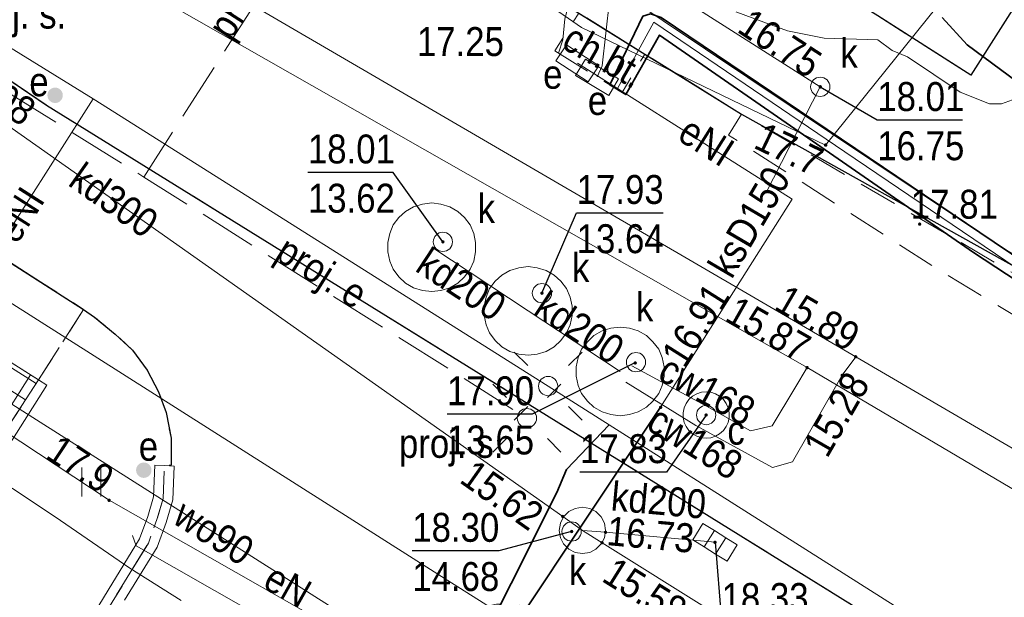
# Model space of a CAD drawing. Header units: metres. Extents: x 6530877 to 6534102, y 6042175 to 6045327.
# Tile 38 of 76: x 6532960 to 6532985, y 6044120 to 6044135. Entities that reach past the tile are written whole.
import ezdxf
from ezdxf.enums import TextEntityAlignment as Align

# ---------------------------------------------------------------- set-up
doc = ezdxf.new("R2010")
doc.units = ezdxf.units.M
doc.header["$MEASUREMENT"] = 0
doc.linetypes.add('1.0_0.5', pattern=[1.5, 1, -0.5])
doc.linetypes.add('1.5_0.5', pattern=[2, 1.5, -0.5])
doc.layers.get('0').update_dxf_attribs({"color": 2, "linetype": 'CONTINUOUS', "lineweight": 5})
for name, color, linetype in [('chodnik', 7, 'CONTINUOUS'), ('chodnik-Atr17', 7, 'CONTINUOUS'), ('elektroenergetyczne urządzenie techniczne', 7, 'CONTINUOUS'), ('elektroenergetyczne urządzenie techniczne-Atr17', 7, 'CONTINUOUS'), ('jezdnia', 7, 'CONTINUOUS'), ('komora podziemna', 7, 'CONTINUOUS'), ('kratka ściekowa', 7, 'CONTINUOUS'), ('krawężnik', 7, 'CONTINUOUS'), ('latarnia', 7, 'CONTINUOUS'), ('latarnia - ob. projektowany', 7, 'CONTINUOUS'), ('latarnia - ob. projektowany-Atr17', 7, 'CONTINUOUS'), ('obudowa ochronna przewodu', 7, 'CONTINUOUS'), ('pikieta sztuczna', 7, 'CONTINUOUS'), ('pikieta sztuczna-Atr2', 7, 'CONTINUOUS'), ('przewód ciepłowniczy', 7, 'CONTINUOUS'), ('przewód ciepłowniczy-Atr1', 7, 'CONTINUOUS'), ('przewód elektroenergetyczny podziemny', 7, 'CONTINUOUS'), ('przewód elektroenergetyczny podziemny - ob. projektowany', 7, 'CONTINUOUS'), ('przewód elektroenergetyczny podziemny - ob. projektowany-Atr1', 7, 'CONTINUOUS'), ('przewód elektroenergetyczny podziemny-Atr1', 7, 'CONTINUOUS'), ('przewód kanalizacyjny', 7, 'CONTINUOUS'), ('przewód kanalizacyjny-Atr1', 7, 'CONTINUOUS'), ('przewód telekomunikacyjny podziemny', 7, 'CONTINUOUS'), ('przewód wodociągowy', 7, 'CONTINUOUS'), ('przewód wodociągowy-Atr1', 7, 'CONTINUOUS'), ('rzędna', 7, 'CONTINUOUS'), ('rzędna-Atr2', 7, 'CONTINUOUS'), ('rzędna-Atr3', 7, 'CONTINUOUS'), ('schody w ciągu komunikacyjnym', 7, 'CONTINUOUS'), ('szafa elektroenergetyczna lub kontener', 7, 'CONTINUOUS'), ('szafa elektroenergetyczna lub kontener-Atr17', 7, 'CONTINUOUS'), ('trawnik', 7, 'CONTINUOUS'), ('właz do komory lub kanału - okrągły', 7, 'CONTINUOUS'), ('właz do komory lub kanału - okrągły-Atr17', 7, 'CONTINUOUS'), ('ściana oporowa (linia)', 7, 'CONTINUOUS')]:
    doc.layers.add(name, color=color, linetype=linetype)
doc.styles.get("Standard").update_dxf_attribs({"font": 'Working1250', "width": 0.75})
doc.linetypes.add('otdn_500', pattern='A,5,0,[21,ksztalty.shx,S=0.5,R=0,X=-1,Y=0]', length=5)

# ---------------------------------------------------------------- blocks, each defined once
blk = doc.blocks.new('US22')
at = {"color": 0, "linetype": 'Continuous', "lineweight": 13}
blk.add_circle((0, 0), 0.25, dxfattribs=at)
blk = doc.blocks.new('PW01')
at = {"linetype": 'Continuous', "lineweight": 13}
h = blk.add_hatch(color=0, dxfattribs=at)
edge = h.paths.add_edge_path()
edge.add_arc((0, 0), 0.045, 0, 360)
blk = doc.blocks.new('US18')
at = {"color": 0, "linetype": 'Continuous', "lineweight": 13}
for p, q in [((-0.5, -0.25), (-0.5, 0.25)), ((-0.5, 0.25), (0.5, 0.25)), ((0.5, -0.25), (0.5, 0.25)), ((-0.5, -0.25), (0.5, -0.25))]:
    blk.add_line(p, q, dxfattribs=at)
blk = doc.blocks.new('US05')
at = {"color": 0, "linetype": 'Continuous', "lineweight": 13}
for p, q in [((-0.525, -0.25), (-0.525, 0.25)), ((-0.525, 0.25), (-0.175, 0.25)), ((-0.175, -0.25), (-0.175, 0.25)), ((-0.175, 0.25), (0.175, 0.25)), ((0.175, -0.25), (0.175, 0.25)), ((0.175, 0.25), (0.525, 0.25)), ((0.525, -0.25), (0.525, 0.25)), ((-0.525, -0.25), (-0.175, -0.25)), ((-0.175, -0.25), (0.175, -0.25)), ((0.175, -0.25), (0.525, -0.25))]:
    blk.add_line(p, q, dxfattribs=at)
blk = doc.blocks.new('SM01')
at = {"color": 0, "linetype": 'Continuous', "lineweight": 13}
for p, q in [((-0.53, 0.531), (-0.883, 0.884)), ((0.531, 0.531), (0.884, 0.884)), ((-0.53, -0.53), (-0.883, -0.883)), ((0.531, -0.53), (0.884, -0.883))]:
    blk.add_line(p, q, dxfattribs=at)
blk.add_circle((0, 0), 0.25, dxfattribs=at)
blk = doc.blocks.new('US25')
at = {"linetype": 'Continuous', "lineweight": 0}
h = blk.add_hatch(color=0, dxfattribs=at)
edge = h.paths.add_edge_path()
edge.add_arc((0, 0), 0.2, 0, 360)
blk = doc.blocks.new('TU04')
at = {"color": 0, "linetype": 'Continuous', "lineweight": 13}
for p, q in [((0, 0), (0, 0.75)), ((0.5, 0), (0.5, 0.75))]:
    blk.add_line(p, q, dxfattribs=at)

msp = doc.modelspace()

# ---------------------------------------------------------------- linework, layer by layer
at = {"layer": 'chodnik', "color": 7, "linetype": '1.0_0.5', "lineweight": 18, "flags": 128}
msp.add_lwpolyline([(6533016, 6044109.01), (6533022.91, 6044120.13), (6533032.53, 6044113.92), (6533033.37, 6044115.3), (6533023.76, 6044121.51), (6533036.11, 6044141.41), (6533036.95, 6044142.75), (6533043.16, 6044152.54), (6533053.52, 6044146.04), (6533054.18, 6044142.79), (6533055.75, 6044142.51), (6533054.62, 6044147.87), (6533054.25, 6044147.27), (6533031.03, 6044161.94), (6533030.18, 6044162.43), (6533024.97, 6044165.61), (6533025.08, 6044165.81), (6533024.44, 6044166.23), (6533023.86, 6044165.35), (6533028.19, 6044162.39), (6533028.01, 6044162.08), (6533041.86, 6044153.35), (6533036, 6044144.12), (6533035.62, 6044144.37), (6533034.09, 6044141.91), (6533034.47, 6044141.67), (6533022.8, 6044122.86), (6533022.37, 6044123.12), (6533020.84, 6044120.67), (6533021.26, 6044120.41), (6533015.5, 6044111.12), (6532978.54, 6044132.73), (6532978.2, 6044132.19), (6532983.58, 6044128.74), (6533011.97, 6044111.59), (6533014.18, 6044110.2), (6533014.83, 6044109.78)], dxfattribs=at)
for points in [[(6532960.3, 6044125.84), (6532961.47, 6044127.67), (6532955.61, 6044131.41), (6532953.72, 6044132.6), (6532952.23, 6044133.62), (6532951.35, 6044134.4), (6532950.62, 6044135.14), (6532949.95, 6044136.01), (6532949.6, 6044136.64), (6532949.23, 6044137.57), (6532948.94, 6044138.57), (6532948.73, 6044139.57), (6532948.56, 6044140.58), (6532948.46, 6044141.69), (6532948.47, 6044146.27), (6532948.34, 6044146.34), (6532946.92, 6044142.3), (6532945.49, 6044138.23), (6532945.08, 6044135.52), (6532947.56, 6044133.91)], [(6532973.69, 6044134.37), (6532975.44, 6044133.29), (6532976.03, 6044134.29), (6532974.32, 6044135.35)]]:
    msp.add_lwpolyline(points, close=True, dxfattribs=at)
at = {"layer": 'jezdnia', "color": 7, "linetype": '1.5_0.5', "lineweight": 18, "flags": 128}
msp.add_lwpolyline([(6533024.96, 6044081.83), (6533020.19, 6044084.8), (6533020.24, 6044084.89), (6533020.64, 6044085.72), (6533020.83, 6044086.27), (6533020.96, 6044087.04), (6533020.99, 6044087.7), (6533020.92, 6044088.4), (6533020.75, 6044089.12), (6533020.36, 6044089.91), (6533019.8, 6044090.76), (6533019.32, 6044091.23), (6533018.82, 6044091.67), (6533016.83, 6044092.93), (6533005.68, 6044099.97), (6532996.78, 6044105.58), (6532987.55, 6044111.41), (6532974.86, 6044119.37), (6532974.22, 6044119.7), (6532973.04, 6044119.99), (6532972.18, 6044120.03), (6532971.3, 6044119.84), (6532970.25, 6044119.51), (6532970.32, 6044119.38), (6532969.67, 6044119.01), (6532969.01, 6044118.5), (6532968.48, 6044117.88), (6532967.71, 6044116.66), (6532966.83, 6044115.27), (6532961.38, 6044118.72), (6532962.32, 6044120.26), (6532963.15, 6044121.61), (6532963.37, 6044122.22), (6532963.53, 6044122.77), (6532963.57, 6044123.62), (6532963.74, 6044123.63), (6532963.74, 6044124.33), (6532963.61, 6044125), (6532963.41, 6044125.53), (6532963.12, 6044126.09), (6532962.74, 6044126.61), (6532962.29, 6044127.03), (6532961.75, 6044127.47), (6532961.47, 6044127.67), (6532955.61, 6044131.41), (6532953.72, 6044132.6), (6532952.23, 6044133.62), (6532951.35, 6044134.4), (6532950.62, 6044135.14), (6532949.95, 6044136.01), (6532949.6, 6044136.64), (6532949.23, 6044137.57), (6532948.94, 6044138.57), (6532948.73, 6044139.57), (6532948.56, 6044140.58), (6532948.46, 6044141.69), (6532948.47, 6044146.27), (6532949.77, 6044150.48), (6532951.62, 6044153.22), (6532958.8, 6044164.51), (6532962.9, 6044170.97), (6532967.95, 6044178.89), (6532973.65, 6044187.84), (6532977.09, 6044193.29), (6532978.48, 6044195.42), (6532978.96, 6044196.18), (6532982.38, 6044193.96), (6532962.44, 6044162.85), (6532958.36, 6044156.07), (6532958.41, 6044154.75), (6532958.56, 6044150.75), (6532960.14, 6044145.78), (6532963.23, 6044142.39), (6532961.23, 6044142.7), (6532959.57, 6044142.04), (6532958.2, 6044140.86), (6532957.37, 6044139.34), (6532956.95, 6044137.28), (6532957.41, 6044135.58), (6532958.36, 6044134.42), (6532960.51, 6044132.96), (6532971.65, 6044126.06), (6532981.42, 6044120), (6532989.05, 6044115.2), (6532993.82, 6044112.22), (6533006.43, 6044104.24), (6533014.62, 6044099.08), (6533020.39, 6044095.45), (6533021.92, 6044094.47), (6533022.81, 6044094.09), (6533023.55, 6044093.93), (6533023.85, 6044093.91), (6533024.47, 6044093.88), (6533025.48, 6044093.97), (6533026.31, 6044094.28), (6533027.06, 6044094.74), (6533027.52, 6044095.09), (6533029.07, 6044097.57), (6533032.11, 6044102.44), (6533036.22, 6044099.78), (6533032.9, 6044094.47), (6533031.33, 6044091.93), (6533030.73, 6044090.94), (6533030.46, 6044090.09), (6533030.47, 6044089.27), (6533030.72, 6044088.55), (6533031.03, 6044088.08), (6533031.57, 6044087.61), (6533032.76, 6044086.87), (6533030.24, 6044082.56), (6533029.12, 6044083.16), (6533028.14, 6044083.35), (6533027.09, 6044083.3), (6533026.35, 6044083.03), (6533025.59, 6044082.52)], close=True, dxfattribs=at)
for points in [[(6532984.49, 6044133.74), (6532991.07, 6044144.1), (6532991.82, 6044145.36), (6532995.28, 6044151.11), (6532996.87, 6044153.68), (6533002.63, 6044162.62), (6533011.5, 6044176.65), (6533024.17, 6044168.5), (6533023.23, 6044167.01), (6533022.66, 6044166.13), (6533015.33, 6044154.6), (6533019.66, 6044151.88), (6533018.79, 6044150.46), (6533007.19, 6044132.1), (6533006.33, 6044130.73), (6533003.56, 6044126.36)], [(6532958.41, 6044154.75), (6532958.56, 6044150.75), (6532960.14, 6044145.78), (6532963.23, 6044142.39), (6532964.29, 6044141.62), (6532974.32, 6044135.35), (6532976.03, 6044134.29), (6532978.54, 6044132.73), (6532985.76, 6044128.7), (6532988.07, 6044128.2), (6532990.89, 6044128.31), (6532994.09, 6044129.39), (6532996.37, 6044130.9)], [(6532984.49, 6044133.74), (6532982.07, 6044135.28), (6532979.17, 6044137.09), (6532978.89, 6044137.25), (6532966.53, 6044144.97), (6532964.5, 6044146.64), (6532963.16, 6044148.64), (6532962.82, 6044149.7), (6532962.8, 6044150.07), (6532962.75, 6044152.1), (6532958.41, 6044154.75), (6532958.56, 6044150.75), (6532960.14, 6044145.78), (6532963.23, 6044142.39), (6532964.29, 6044141.62), (6532974.32, 6044135.35), (6532976.03, 6044134.29), (6532978.54, 6044132.73), (6532985.76, 6044128.7), (6532988.07, 6044128.2), (6532990.89, 6044128.31), (6532994.09, 6044129.39), (6532996.37, 6044130.9)], [(6532984.49, 6044133.74), (6532982.07, 6044135.28), (6532979.17, 6044137.09), (6532978.89, 6044137.25), (6532966.53, 6044144.97), (6532964.5, 6044146.64), (6532963.16, 6044148.64), (6532962.82, 6044149.7), (6532962.8, 6044150.07), (6532962.75, 6044152.1)]]:
    msp.add_lwpolyline(points, dxfattribs=at)
at = {"layer": 'komora podziemna', "color": 34, "linetype": 'Continuous', "lineweight": 18, "flags": 128}
for points in [[(6532970.5, 6044130.43), (6532970.74, 6044130.4), (6532970.97, 6044130.33), (6532971.18, 6044130.21), (6532971.35, 6044130.05), (6532971.5, 6044129.86), (6532971.59, 6044129.64), (6532971.64, 6044129.4), (6532971.64, 6044129.16), (6532971.59, 6044128.92), (6532971.5, 6044128.71), (6532971.35, 6044128.51), (6532971.18, 6044128.35), (6532970.97, 6044128.23), (6532970.74, 6044128.16), (6532970.5, 6044128.13), (6532970.26, 6044128.16), (6532970.03, 6044128.23), (6532969.82, 6044128.35), (6532969.65, 6044128.51), (6532969.5, 6044128.71), (6532969.41, 6044128.92), (6532969.36, 6044129.16), (6532969.36, 6044129.4), (6532969.41, 6044129.64), (6532969.5, 6044129.86), (6532969.65, 6044130.05), (6532969.82, 6044130.21), (6532970.03, 6044130.33), (6532970.26, 6044130.4)], [(6532973, 6044128.78), (6532973.24, 6044128.75), (6532973.47, 6044128.68), (6532973.68, 6044128.56), (6532973.85, 6044128.4), (6532974, 6044128.21), (6532974.09, 6044127.99), (6532974.14, 6044127.75), (6532974.14, 6044127.51), (6532974.09, 6044127.27), (6532974, 6044127.06), (6532973.85, 6044126.86), (6532973.68, 6044126.7), (6532973.47, 6044126.58), (6532973.24, 6044126.51), (6532973, 6044126.48), (6532972.76, 6044126.51), (6532972.53, 6044126.58), (6532972.32, 6044126.7), (6532972.15, 6044126.86), (6532972, 6044127.06), (6532971.91, 6044127.27), (6532971.86, 6044127.51), (6532971.86, 6044127.75), (6532971.91, 6044127.99), (6532972, 6044128.21), (6532972.15, 6044128.4), (6532972.32, 6044128.56), (6532972.53, 6044128.68), (6532972.76, 6044128.75)], [(6532974.92, 6044125.01), (6532974.71, 6044125.13), (6532974.54, 6044125.29), (6532974.39, 6044125.49), (6532974.3, 6044125.7), (6532974.25, 6044125.94), (6532974.25, 6044126.18), (6532974.3, 6044126.42), (6532974.39, 6044126.64), (6532974.54, 6044126.83), (6532974.71, 6044126.99), (6532974.92, 6044127.11), (6532975.15, 6044127.18), (6532975.39, 6044127.21), (6532975.63, 6044127.18), (6532975.86, 6044127.11), (6532976.07, 6044126.99), (6532976.24, 6044126.83), (6532976.39, 6044126.64), (6532976.48, 6044126.42), (6532976.53, 6044126.18), (6532976.53, 6044125.94), (6532976.48, 6044125.7), (6532976.39, 6044125.49), (6532976.24, 6044125.29), (6532976.07, 6044125.13), (6532975.86, 6044125.01), (6532975.63, 6044124.94), (6532975.39, 6044124.91), (6532975.15, 6044124.94)], [(6532974.41, 6044122.54), (6532974.6, 6044122.51), (6532974.76, 6044122.43), (6532974.9, 6044122.29), (6532974.98, 6044122.13), (6532975.01, 6044121.94), (6532974.98, 6044121.75), (6532974.9, 6044121.59), (6532974.76, 6044121.45), (6532974.6, 6044121.37), (6532974.41, 6044121.34), (6532974.22, 6044121.37), (6532974.06, 6044121.45), (6532973.92, 6044121.59), (6532973.84, 6044121.75), (6532973.81, 6044121.94), (6532973.84, 6044122.13), (6532973.92, 6044122.29), (6532974.06, 6044122.43), (6532974.22, 6044122.51)]]:
    msp.add_lwpolyline(points, close=True, dxfattribs=at)
at = {"layer": 'komora podziemna', "color": 212, "linetype": 'Continuous', "lineweight": 18, "flags": 128}
msp.add_lwpolyline([(6532977.62, 6044125.53), (6532977.74, 6044125.52), (6532977.86, 6044125.48), (6532977.97, 6044125.42), (6532978.07, 6044125.33), (6532978.14, 6044125.23), (6532978.19, 6044125.12), (6532978.22, 6044124.99), (6532978.22, 6044124.87), (6532978.19, 6044124.74), (6532978.14, 6044124.63), (6532978.07, 6044124.53), (6532977.97, 6044124.44), (6532977.86, 6044124.38), (6532977.74, 6044124.34), (6532977.62, 6044124.33), (6532977.5, 6044124.34), (6532977.38, 6044124.38), (6532977.27, 6044124.44), (6532977.17, 6044124.53), (6532977.1, 6044124.63), (6532977.05, 6044124.74), (6532977.02, 6044124.87), (6532977.02, 6044124.99), (6532977.05, 6044125.12), (6532977.1, 6044125.23), (6532977.17, 6044125.33), (6532977.27, 6044125.42), (6532977.38, 6044125.48), (6532977.5, 6044125.52)], close=True, dxfattribs=at)
at = {"layer": 'krawężnik', "color": 7, "linetype": 'Continuous', "lineweight": 25, "flags": 128}
for points in [[(6532991.82, 6044145.36), (6532991.07, 6044144.1), (6532984.49, 6044133.74), (6532982.07, 6044135.28), (6532979.17, 6044137.09), (6532978.89, 6044137.25), (6532966.53, 6044144.97), (6532964.5, 6044146.64), (6532963.16, 6044148.64), (6532962.82, 6044149.7), (6532962.8, 6044150.07), (6532962.75, 6044152.1), (6532963.34, 6044154.16), (6532969.76, 6044164.46)], [(6532951.62, 6044153.22), (6532949.77, 6044150.48), (6532948.47, 6044146.27), (6532948.46, 6044141.69), (6532948.56, 6044140.58), (6532948.73, 6044139.57), (6532948.94, 6044138.57), (6532949.23, 6044137.57), (6532949.6, 6044136.64), (6532949.95, 6044136.01), (6532950.62, 6044135.14), (6532951.35, 6044134.4), (6532952.23, 6044133.62), (6532953.72, 6044132.6), (6532955.61, 6044131.41), (6532961.47, 6044127.67), (6532961.75, 6044127.47), (6532962.29, 6044127.03), (6532962.74, 6044126.61), (6532963.12, 6044126.09), (6532963.41, 6044125.53), (6532963.61, 6044125), (6532963.74, 6044124.33), (6532963.74, 6044123.63)], [(6532963.23, 6044142.39), (6532961.23, 6044142.7), (6532959.57, 6044142.04), (6532958.2, 6044140.86), (6532957.37, 6044139.34), (6532956.95, 6044137.28), (6532957.41, 6044135.58), (6532958.36, 6044134.42), (6532960.51, 6044132.96), (6532971.65, 6044126.06), (6532981.42, 6044120)], [(6532963.23, 6044142.39), (6532964.29, 6044141.62), (6532974.32, 6044135.35), (6532976.03, 6044134.29), (6532978.54, 6044132.73), (6532985.76, 6044128.7), (6532988.07, 6044128.2), (6532990.89, 6044128.31), (6532994.09, 6044129.39), (6532996.37, 6044130.9)]]:
    msp.add_lwpolyline(points, dxfattribs=at)
at = {"layer": 'obudowa ochronna przewodu', "color": 7, "linetype": 'Continuous', "lineweight": 35, "flags": 128}
msp.add_lwpolyline([(6533006.42, 6044139.41), (6533001.96, 6044132.39), (6532997.42, 6044125.51), (6532995.61, 6044122.73), (6532995.38, 6044122.49), (6532985.09, 6044129.41), (6532976.45, 6044135.24), (6532976.18, 6044135.33), (6532975.98, 6044135.27), (6532975.12, 6044133.49), (6532975.54, 6044133.24), (6532976.41, 6044134.78), (6532984.56, 6044129.14), (6532987.7, 6044127.08), (6532995.55, 6044121.69), (6532999.07, 6044127.09), (6533003.42, 6044133.62), (6533004.14, 6044134.83), (6533006.94, 6044139.24), (6533008.12, 6044140.05), (6533008.39, 6044141.67), (6533007.97, 6044141.97), (6533007.68, 6044140.43)], close=True, dxfattribs=at)
for points in [[(6532984.39, 6044134.53), (6532992.77, 6044128.33)], [(6533017.04, 6044089.12), (6532990.16, 6044105.55), (6532970.86, 6044116.77), (6532976.44, 6044125.13)], [(6532975.1, 6044124.68), (6532974, 6044123.52), (6532973.75, 6044122.92), (6532970.2, 6044115.86), (6532989.85, 6044105.29), (6533016.89, 6044088.96)]]:
    msp.add_lwpolyline(points, dxfattribs=at)
at = {"layer": 'przewód ciepłowniczy', "color": 212, "linetype": 'Continuous', "lineweight": 18, "flags": 128}
for points in [[(6533047.87, 6044085.38), (6533033.78, 6044094.55), (6533028.77, 6044097.78), (6533017.71, 6044104.75), (6532996.85, 6044117.48), (6532981.5, 6044126.44), (6532953.14, 6044142.96), (6532952.95, 6044143.73), (6532969.46, 6044175.08), (6532969.16, 6044175.86), (6532957.07, 6044181.64), (6532948.72, 6044185.36), (6532948.29, 6044185.55), (6532948.04, 6044186.32), (6532948.92, 6044188.24), (6532948.62, 6044189.02), (6532940.69, 6044192.29)], [(6532940.29, 6044191.47), (6532947.3, 6044188.46), (6532947.57, 6044187.69), (6532946.72, 6044185.89), (6532946.94, 6044185.11), (6532948.32, 6044184.48), (6532956.5, 6044180.76), (6532967.92, 6044175.46), (6532968.16, 6044174.68), (6532951.42, 6044143.28), (6532951.6, 6044142.46), (6532980.24, 6044126.16), (6532995.85, 6044116.94), (6533017.79, 6044103.58), (6533028.18, 6044096.99), (6533033.21, 6044093.72), (6533046.4, 6044085.08)], [(6532981.22, 6044131.75), (6532991.53, 6044124.78), (6532995.49, 6044122.1), (6532997.37, 6044124.98), (6533002.82, 6044133.22), (6533005.68, 6044137.73), (6533006.68, 6044139.3), (6533007.23, 6044139.77), (6533007.9, 6044140.25)], [(6532981.22, 6044131.75), (6532976.26, 6044135.12), (6532975.31, 6044133.38)], [(6532981.5, 6044126.44), (6532981.15, 6044125.96), (6532979.86, 6044123.72), (6532979.34, 6044123.57), (6532977.35, 6044124.66), (6532975.54, 6044125.78)], [(6532980.24, 6044126.16), (6532979.92, 6044125.63), (6532979.33, 6044124.65), (6532978.77, 6044124.52), (6532977.63, 6044125.16), (6532975.69, 6044126.21)]]:
    msp.add_lwpolyline(points, dxfattribs=at)
at = {"layer": 'przewód elektroenergetyczny podziemny', "color": 1, "linetype": 'Continuous', "lineweight": 18, "flags": 128}
for points in [[(6532961.72, 6044133.13), (6532958.25, 6044135.26), (6532957.57, 6044135.61), (6532955.85, 6044147.23), (6532949.56, 6044151.25)], [(6532986.35, 6044149.48), (6532990.08, 6044147.2), (6532990.9, 6044146.43), (6532984.65, 6044136.82), (6532980.72, 6044131.93), (6532974.39, 6044134.98), (6532952.28, 6044150.26), (6532947.28, 6044142.71), (6532947.56, 6044141.59), (6532945.56, 6044138.46), (6532948.24, 6044128.81), (6532945.43, 6044124.87)], [(6532985.66, 6044133.14), (6532985.28, 6044133), (6532984.97, 6044133), (6532984.21, 6044133.3), (6532982.84, 6044134.22), (6532982.45, 6044134.38), (6532982.07, 6044134.66), (6532980.68, 6044134.7), (6532979.73, 6044134.89), (6532979.12, 6044135.12), (6532976.57, 6044136.07), (6532975.59, 6044136.09), (6532975.34, 6044136.01), (6532975.11, 6044135.68), (6532974.92, 6044133.98), (6532974.79, 6044133.7)], [(6532983.74, 6044135.24), (6532984.39, 6044134.53), (6532992.77, 6044128.33), (6532995.58, 6044124.18), (6533001.03, 6044120.6)], [(6532976.44, 6044125.13), (6532979.85, 6044130.53), (6532974.28, 6044134.05)], [(6532953.38, 6044120.06), (6532961.72, 6044133.13), (6532973.52, 6044125.68)], [(6533002.77, 6044106.31), (6533002.82, 6044105.96), (6532996.12, 6044102.13), (6532985.65, 6044108.78), (6532978.13, 6044113.3), (6532970.03, 6044118.23), (6532962.13, 6044122.72), (6532954.76, 6044127.58)], [(6532964, 6044120.12), (6532962.67, 6044120.96), (6532960.73, 6044122.29), (6532957.43, 6044124.48), (6532955.83, 6044125.6), (6532954.82, 6044126.2), (6532954.53, 6044126.23), (6532954.24, 6044126.25), (6532953.64, 6044126.23), (6532952.83, 6044126.09), (6532952.27, 6044125.99), (6532951.62, 6044125.83), (6532950.46, 6044125.47), (6532946.75, 6044123.72), (6532944.55, 6044122.76)], [(6533003.11, 6044107.17), (6532988.31, 6044116.31), (6532973.52, 6044125.68)], [(6532976.44, 6044125.13), (6532970.86, 6044116.77), (6532990.16, 6044105.55), (6533017.04, 6044089.12), (6533019.6, 6044087.69), (6533029.79, 6044081.42)], [(6532975.1, 6044124.68), (6532974, 6044123.52), (6532973.75, 6044122.92), (6532970.2, 6044115.86), (6532989.85, 6044105.29), (6533016.89, 6044088.96), (6533019.41, 6044087.47), (6533029.68, 6044081.22)], [(6533003, 6044106.57), (6533002.7, 6044106.27), (6532998.9, 6044099.96), (6532997.71, 6044099.56), (6532996.82, 6044100.33), (6532995.46, 6044101.6), (6532994.3, 6044102.31), (6532985.67, 6044107.16), (6532985.21, 6044107.47), (6532983.65, 6044108.87), (6532980.35, 6044111.19), (6532978.31, 6044112.49), (6532968.87, 6044118.1), (6532962.83, 6044121.54), (6532962.74, 6044121.81)]]:
    msp.add_lwpolyline(points, dxfattribs=at)
at = {"layer": 'przewód elektroenergetyczny podziemny - ob. projektowany', "color": 1, "linetype": '1.5_0.5', "lineweight": 18, "flags": 128}
for points in [[(6532971.34, 6044144.04), (6532963.03, 6044131.1)], [(6532957.78, 6044134.37), (6532963.03, 6044131.1), (6532972.97, 6044124.85)]]:
    msp.add_lwpolyline(points, dxfattribs=at)
at = {"layer": 'przewód kanalizacyjny', "color": 34, "linetype": 'Continuous', "lineweight": 18, "flags": 128}
for points in [[(6532980.58, 6044133.44), (6532961.63, 6044145.48)], [(6532974.41, 6044121.94), (6532973.9, 6044122.3), (6532946.17, 6044141.83), (6532945.69, 6044142.16)], [(6532979.17, 6044130.68), (6532980.58, 6044133.44)], [(6532970.5, 6044129.28), (6532973, 6044127.63), (6532975.39, 6044126.06)], [(6533006.23, 6044102.06), (6533005.72, 6044102.37), (6532974.92, 6044121.62), (6532974.41, 6044121.94)], [(6532974.41, 6044121.94), (6532975.01, 6044121.89), (6532977.85, 6044121.63)]]:
    msp.add_lwpolyline(points, dxfattribs=at)
at = {"layer": 'przewód telekomunikacyjny podziemny', "color": 30, "linetype": 'Continuous', "lineweight": 18, "flags": 128}
for points in [[(6532974.33, 6044136.61), (6532973.95, 6044135.2), (6532973.9, 6044134.66), (6532973.79, 6044134.31)], [(6532974.33, 6044136.61), (6532985.24, 6044129.31), (6532991.63, 6044125.47), (6532999.74, 6044120.31), (6533003.8, 6044118.23)]]:
    msp.add_lwpolyline(points, dxfattribs=at)
at = {"layer": 'przewód wodociągowy', "color": 5, "linetype": 'Continuous', "lineweight": 18, "flags": 128}
for points in [[(6532987.62, 6044107.71), (6532986.78, 6044108.25), (6532982.07, 6044110.96), (6532942.29, 6044136.2), (6532942.09, 6044136.31), (6532940.5, 6044136.88), (6532930.83, 6044140.17), (6532930.5, 6044140.28), (6532930.11, 6044140.35), (6532929.89, 6044140.42)], [(6533017.51, 6044092.35), (6533002.43, 6044101.06), (6532998.48, 6044103.53), (6532988.46, 6044109.67), (6532983.14, 6044112.92), (6532970.75, 6044120.74), (6532946.01, 6044136.46), (6532939.59, 6044139.83)]]:
    msp.add_lwpolyline(points, dxfattribs=at)
at = {"layer": 'rzędna-Atr2', "color": 7, "flags": 128}
for points in [[(6532980.58, 6044133.44), (6532982.06, 6044132.58), (6532984.273, 6044132.58)], [(6532970.79, 6044129.42), (6532969.5, 6044131.22), (6532967.287, 6044131.22)], [(6532973.36, 6044128.09), (6532974.26, 6044130.17), (6532976.505, 6044130.17)], [(6532975.79, 6044126.29), (6532973.11, 6044124.95), (6532970.897, 6044124.95)], [(6532977.62, 6044124.93), (6532976.59, 6044123.45), (6532974.345, 6044123.45)], [(6532974.13, 6044121.91), (6532972.24, 6044121.41), (6532969.995, 6044121.41)], [(6532977.85, 6044121.63), (6532978.02, 6044119.59), (6532980.265, 6044119.59)]]:
    msp.add_lwpolyline(points, dxfattribs=at)
at = {"layer": 'schody w ciągu komunikacyjnym', "color": 7, "linetype": 'Continuous', "lineweight": 18, "flags": 128}
msp.add_lwpolyline([(6532947.56, 6044133.91), (6532948.21, 6044131.75), (6532954.59, 6044123.26), (6532955.7, 6044122.58), (6532957.32, 6044121.28), (6532960.3, 6044125.84)], close=True, dxfattribs=at)
for points in [[(6532960.238, 6044125.745), (6532947.604, 6044133.762)], [(6532959.964, 6044125.326), (6532947.825, 6044133.03)]]:
    msp.add_lwpolyline(points, dxfattribs=at)
at = {"layer": 'trawnik', "color": 7, "linetype": '1.0_0.5', "lineweight": 18, "flags": 128}
msp.add_lwpolyline([(6532961.47, 6044127.67), (6532960.3, 6044125.84), (6532957.32, 6044121.28), (6532957.39, 6044121.23), (6532961.38, 6044118.72), (6532962.32, 6044120.26), (6532963.15, 6044121.61), (6532963.37, 6044122.22), (6532963.53, 6044122.77), (6532963.57, 6044123.62), (6532963.74, 6044123.63), (6532963.74, 6044124.33), (6532963.61, 6044125), (6532963.41, 6044125.53), (6532963.12, 6044126.09), (6532962.74, 6044126.61), (6532962.29, 6044127.03), (6532961.75, 6044127.47)], close=True, dxfattribs=at)
at = {"layer": 'ściana oporowa (linia)', "color": 0, "lineweight": 18}
for p, q in [((6532957.1785, 6044121.3635), (6532960.0885, 6044125.9735)), ((6532960.0885, 6044125.9735), (6532960.3, 6044125.84)), ((6532963.2798, 6044122.8116), (6532963.3202, 6044123.6317)), ((6532963.3202, 6044123.6317), (6532963.57, 6044123.62)), ((6532963.1322, 6044122.2975), (6532963.2798, 6044122.8116)), ((6532962.9226, 6044121.7194), (6532963.1322, 6044122.2975)), ((6532962.1068, 6044120.3905), (6532962.9226, 6044121.7194)), ((6532961.1665, 6044118.8503), (6532962.1068, 6044120.3905))]:
    msp.add_line(p, q, dxfattribs=at)
at = {"layer": 'ściana oporowa (linia)', "color": 0, "linetype": 'otdn_500', "lineweight": 18}
for p, q in [((6532957.6015, 6044121.0965), (6532960.5115, 6044125.7065)), ((6532960.5115, 6044125.7065), (6532960.3, 6044125.84)), ((6532963.8198, 6044123.6083), (6532963.57, 6044123.62)), ((6532963.7802, 6044122.7284), (6532963.8198, 6044123.6083)), ((6532963.6078, 6044122.1425), (6532963.7802, 6044122.7284)), ((6532963.3774, 6044121.5006), (6532963.6078, 6044122.1425)), ((6532962.5333, 6044120.1295), (6532963.3774, 6044121.5006))]:
    msp.add_line(p, q, dxfattribs=at)

# ---------------------------------------------------------------- block references
at = {"layer": 'elektroenergetyczne urządzenie techniczne', "color": 1, "linetype": 'Continuous', "lineweight": 18}
for p in [(6532960.73, 6044133.22), (6532963.03, 6044123.5)]:
    msp.add_blockref('US25', p, dxfattribs=at)
at = {"layer": 'kratka ściekowa', "color": 34, "linetype": 'Continuous', "lineweight": 18, "rotation": 327.999}
msp.add_blockref('US05', (6532977.85, 6044121.63), dxfattribs=at)
at = {"layer": 'latarnia', "color": 7, "linetype": 'Continuous', "lineweight": 18}
msp.add_blockref('SM01', (6532973.52, 6044125.68), dxfattribs=at)
at = {"layer": 'latarnia - ob. projektowany', "color": 7, "linetype": 'Continuous', "lineweight": 18}
msp.add_blockref('SM01', (6532972.97, 6044124.85), dxfattribs=at)
at = {"layer": 'pikieta sztuczna', "color": 7, "linetype": 'Continuous', "lineweight": 13}
msp.add_blockref('PW01', (6532983.16, 6044129.88), dxfattribs=at)
at = {"layer": 'rzędna', "color": 34, "linetype": 'Continuous', "lineweight": 18}
for rotation in [326.601, 342.154]:
    msp.add_blockref('PW01', (6532980.58, 6044133.44), dxfattribs=dict(at, rotation=rotation))
at = {"layer": 'rzędna', "color": 1, "linetype": 'Continuous', "lineweight": 18}
for p, rotation in [((6532980.72, 6044131.93), 154.269), ((6532962.13, 6044122.72), 146.593)]:
    msp.add_blockref('PW01', p, dxfattribs=dict(at, rotation=rotation))
at = {"layer": 'rzędna', "color": 34, "linetype": 'Continuous', "lineweight": 18}
for p in [(6532970.79, 6044129.42), (6532973.36, 6044128.09), (6532975.78, 6044126.28), (6532973.9, 6044122.3), (6532974.13, 6044121.91), (6532975.01, 6044121.89), (6532974.92, 6044121.62), (6532977.85, 6044121.63)]:
    msp.add_blockref('PW01', p, dxfattribs=at)
at = {"layer": 'rzędna', "color": 212, "linetype": 'Continuous', "lineweight": 18}
for p in [(6532981.5, 6044126.44), (6532980.24, 6044126.16), (6532981.15, 6044125.96)]:
    msp.add_blockref('PW01', p, dxfattribs=at)
at = {"layer": 'rzędna', "color": 1, "linetype": 'Continuous', "lineweight": 35}
msp.add_blockref('PW01', (6532976.44, 6044125.13), dxfattribs=at)
at = {"layer": 'rzędna', "color": 6, "linetype": 'Continuous', "lineweight": 18}
msp.add_blockref('PW01', (6532977.62, 6044124.93), dxfattribs=at)
at = {"layer": 'szafa elektroenergetyczna lub kontener', "color": 1, "linetype": 'Continuous', "lineweight": 18}
for p, rotation in [((6532974.28, 6044134.05), 327), ((6532974.79, 6044133.69), 329.1689999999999)]:
    msp.add_blockref('US18', p, dxfattribs=dict(at, rotation=rotation))
at = {"layer": 'trawnik', "color": 7, "linetype": 'Continuous', "lineweight": 18}
msp.add_blockref('TU04', (6532961.419, 6044122.819), dxfattribs=at)
at = {"layer": 'właz do komory lub kanału - okrągły', "color": 7, "linetype": 'Continuous', "lineweight": 18, "rotation": 342.154}
msp.add_blockref('US22', (6532980.58, 6044133.44), dxfattribs=at)
at = {"layer": 'właz do komory lub kanału - okrągły', "color": 7, "linetype": 'Continuous', "lineweight": 18}
for p in [(6532970.79, 6044129.42), (6532973.36, 6044128.09), (6532975.8, 6044126.3), (6532977.62, 6044124.93), (6532974.13, 6044121.91)]:
    msp.add_blockref('US22', p, dxfattribs=at)

# ---------------------------------------------------------------- texts
at = {"layer": 'chodnik-Atr17', "color": 7, "width": 0.9}
msp.add_text('ch.bt.', height=0.75, rotation=330.186, dxfattribs=at).set_placement((6532973.83, 6044134.47))
at = {"layer": 'elektroenergetyczne urządzenie techniczne-Atr17', "color": 1, "width": 0.9}
for p in [(6532960.06, 6044133.57), (6532962.9, 6044124.12)]:
    msp.add_text('e', height=0.75, dxfattribs=at).set_placement(p, align=Align.MIDDLE_LEFT)
at = {"layer": 'latarnia - ob. projektowany-Atr17', "color": 7, "width": 0.9}
for p in [(6532958.31, 6044134.95), (6532969.65, 6044123.82)]:
    msp.add_text('proj. s.', height=0.75, dxfattribs=at).set_placement(p)
at = {"layer": 'pikieta sztuczna-Atr2', "color": 7, "width": 0.9}
msp.add_text('18.08', height=0.75, rotation=325.82, dxfattribs=at).set_placement((6532958.01, 6044133.66))
msp.add_text('17.81', height=0.75, dxfattribs=at).set_placement((6532982.93, 6044130.77), align=Align.TOP_LEFT)
at = {"layer": 'przewód ciepłowniczy-Atr1', "color": 212, "width": 0.9}
msp.add_text('cw168', height=0.75, rotation=331.576, dxfattribs=at).set_placement((6532976.32, 6044125.87))
msp.add_text('cw168', height=0.75, rotation=328.251, dxfattribs=at).set_placement((6532976.42, 6044125.23), align=Align.TOP_LEFT)
at = {"layer": 'przewód elektroenergetyczny podziemny - ob. projektowany-Atr1', "color": 1, "width": 0.9}
for rotation, p in [(57.291, (6532965.28, 6044134.61)), (327.839, (6532966.39, 6044128.99))]:
    msp.add_text('proj. e', height=0.75, rotation=rotation, dxfattribs=at).set_placement(p)
at = {"layer": 'przewód elektroenergetyczny podziemny-Atr1', "color": 1, "width": 0.9}
msp.add_text('eNI', height=0.75, rotation=327.699, dxfattribs=at).set_placement((6532977.63, 6044132.03), align=Align.MIDDLE_CENTER)
msp.add_text('eNI', height=0.75, rotation=57.458, dxfattribs=at).set_placement((6532959.42, 6044129.53), align=Align.MIDDLE_LEFT)
msp.add_text('eN', height=0.75, rotation=-29.612, dxfattribs=at).set_placement((6532966.08, 6044120.47))
at = {"layer": 'przewód kanalizacyjny-Atr1', "color": 34, "width": 0.9}
for s, rotation, p in [('kd300', 324.843, (6532961.25, 6044131.21)), ('ksD150', 59.554, (6532977.96, 6044128.62))]:
    msp.add_text(s, height=0.75, rotation=rotation, dxfattribs=at).set_placement(p, align=Align.MIDDLE_LEFT)
msp.add_text('kd200', height=0.75, rotation=326.699, dxfattribs=at).set_placement((6532970.45, 6044129.31), align=Align.TOP_LEFT)
for rotation, p in [(-33.301, (6532973.1, 6044127.56)), (354.769, (6532975.13, 6044122.46))]:
    msp.add_text('kd200', height=0.75, rotation=rotation, dxfattribs=at).set_placement(p)
at = {"layer": 'przewód wodociągowy-Atr1', "color": 5, "width": 0.9}
msp.add_text('wo90', height=0.75, rotation=327.6, dxfattribs=at).set_placement((6532964.85, 6044121.89), align=Align.MIDDLE_CENTER)
at = {"layer": 'rzędna-Atr2', "color": 34, "width": 0.9}
for s, rotation, p in [('16.75', -33.391, (6532978.39, 6044134.88)), ('15.62', 324.843, (6532971.19, 6044123.2)), ('16.73', 354.769, (6532975.02, 6044121.56)), ('15.58', 328.006, (6532974.88, 6044120.64))]:
    msp.add_text(s, height=0.75, rotation=rotation, dxfattribs=at).set_placement(p)
for s, p in [('18.01', (6532982.06, 6044132.588)), ('18.01', (6532967.287, 6044131.228)), ('17.93', (6532974.26, 6044130.178)), ('17.90', (6532970.897, 6044124.958)), ('18.30', (6532969.995, 6044121.418)), ('18.33', (6532978.02, 6044119.598))]:
    msp.add_text(s, height=0.75, dxfattribs=at).set_placement(p, align=Align.BOTTOM_LEFT)
at = {"layer": 'rzędna-Atr2', "color": 1, "width": 0.9}
for s, rotation, p in [('17.7', -25.726, (6532978.82, 6044131.87)), ('16.91', 57.728, (6532977.06, 6044126.11)), ('17.9', -33.402, (6532960.45, 6044123.83))]:
    msp.add_text(s, height=0.75, rotation=rotation, dxfattribs=at).set_placement(p)
at = {"layer": 'rzędna-Atr2', "color": 212, "width": 0.9}
for s, rotation, p in [('15.89', 329.778, (6532979.35, 6044127.69)), ('15.87', 330.354, (6532978.07, 6044127.39))]:
    msp.add_text(s, height=0.75, rotation=rotation, dxfattribs=at).set_placement(p)
msp.add_text('15.28', height=0.75, rotation=60.063, dxfattribs=at).set_placement((6532980.11, 6044124.16), align=Align.TOP_LEFT)
msp.add_text('17.83', height=0.75, dxfattribs=at).set_placement((6532974.345, 6044123.458), align=Align.BOTTOM_LEFT)
at = {"layer": 'rzędna-Atr3', "color": 30, "width": 0.9}
msp.add_text('17.25', height=0.75, dxfattribs=at).set_placement((6532970.115, 6044134.013), align=Align.BOTTOM_LEFT)
at = {"layer": 'rzędna-Atr3', "color": 34, "width": 0.9}
for s, p in [('16.75', (6532982.06, 6044131.312)), ('13.62', (6532967.287, 6044129.952)), ('13.64', (6532974.26, 6044128.902)), ('13.65', (6532970.897, 6044123.683)), ('14.68', (6532969.995, 6044120.143))]:
    msp.add_text(s, height=0.75, dxfattribs=at).set_placement(p, align=Align.BOTTOM_LEFT)
at = {"layer": 'szafa elektroenergetyczna lub kontener-Atr17', "color": 1, "width": 0.9}
for p in [(6532973.39, 6044133.39), (6532974.55, 6044132.71)]:
    msp.add_text('e', height=0.75, dxfattribs=at).set_placement(p)
at = {"layer": 'właz do komory lub kanału - okrągły-Atr17', "color": 7, "width": 0.9}
for s, p in [('k', (6532981.1, 6044133.94)), ('k', (6532971.69, 6044129.91)), ('k', (6532974.14, 6044128.38)), ('k', (6532975.8, 6044127.36)), ('c', (6532978.17, 6044124.16)), ('k', (6532974.06, 6044120.52))]:
    msp.add_text(s, height=0.75, dxfattribs=at).set_placement(p)

doc.saveas('drawing.dxf')
